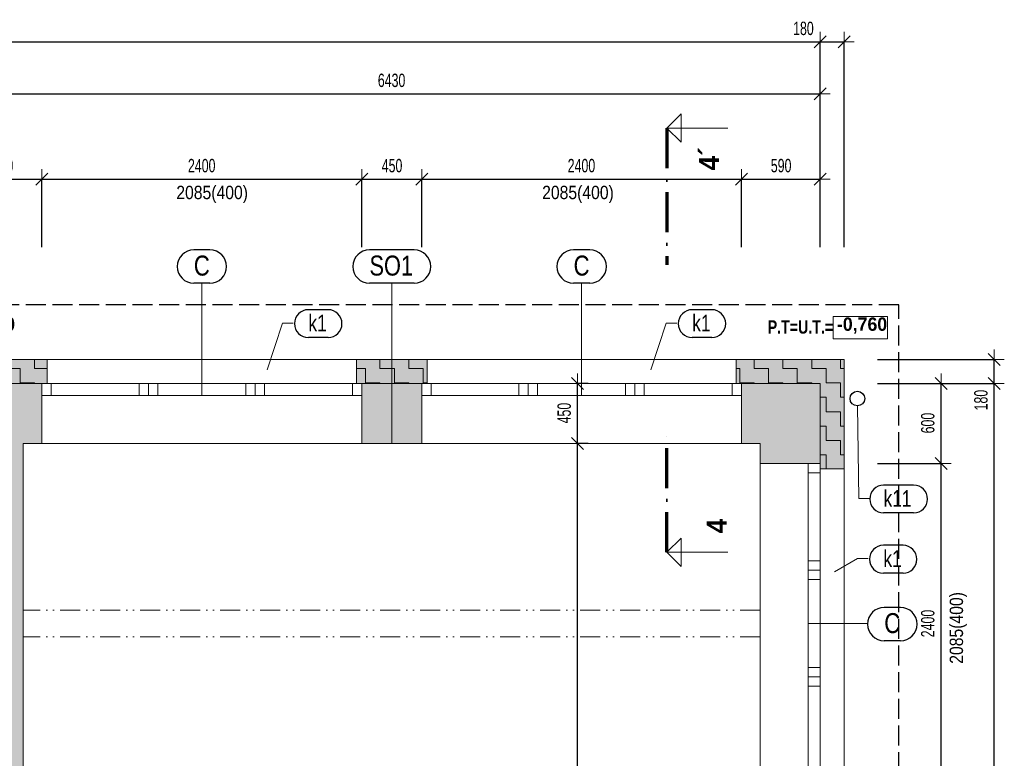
# Model space of a CAD drawing. Header units: millimetres. Extents: x -19372 to 59327, y -69634 to -42168.
# Tile 39 of 44: x 17600 to 24990, y -48284 to -42743. Entities that reach past the tile are written whole.
import ezdxf

# ---------------------------------------------------------------- set-up
doc = ezdxf.new("R2010")
doc.units = ezdxf.units.MM
doc.header["$PDMODE"] = 65
for name, pattern in [('Carkovana 2x_1', [200, 150, -50]), ('JIS_08_37', [480, 300, -90, 0, -90]), ('JIS_09_15', [300, 150, -50, 0, -50, 0, -50])]:
    doc.linetypes.add(name, pattern=pattern)
for name, color, linetype, lineweight in [('XR$10$ZPEVNĚNÉ PLOCHY - ČÁRKOVANĚ_1', 7, 'Continuous', 25), ('XR$2$1.NP - STÁVAJÍCÍ_1', 7, 'Continuous', 25), ('XR$3$KOTY_1', 7, 'Continuous', 25), ('XR$5$OKNA + IZOLANT_1', 7, 'Continuous', 25), ('XR$7$1.NP - FILING_1', 7, 'Continuous', 25), ('XR$8$1.NP - NÁVRH_1', 7, 'Continuous', 25)]:
    doc.layers.add(name, color=color, linetype=linetype, lineweight=lineweight)
doc.styles.add('ARIAL', font='ARIAL.TTF')
doc.styles.add('Arial Black', font='Arial Black')
doc.styles.add('ARIALNARROW', font='ARIALN.TTF')
doc.dimstyles.new('DIMSTYLE_3', dxfattribs={"dimtxt": 100, "dimasz": 150, "dimexe": 0, "dimexo": 0, "dimgap": 50, "dimtad": 2, "dimdec": 0, "dimrnd": 5, "dimdsep": 46, "dimtxsty": 'ARIALNARROW', "dimblk1": 'ALL_ML_STRICH', "dimblk2": 'ALL_ML_STRICH', "dimsah": 1, "dimcen": 0, "dimclrd": 6, "dimclre": 6, "dimclrt": 6, "dimadec": 0, "dimazin": 0, "dimtfac": 1, "dimtdec": 0, "dimtix": 1, "dimtmove": 2, "dimatfit": 3, "dimfxl": 0, "dimtzin": 0, "dimlwd": 0, "dimlwe": 13, "dimarcsym": 0})
doc.dimstyles.new('DIMSTYLE_5', dxfattribs={"dimtxt": 100, "dimasz": 150, "dimexe": 0, "dimexo": 0, "dimgap": 50, "dimtad": 2, "dimdec": 0, "dimrnd": 5, "dimdsep": 46, "dimtxsty": 'ARIALNARROW', "dimblk1": 'ALL_ML_STRICH', "dimblk2": 'ALL_ML_STRICH', "dimsah": 1, "dimcen": 0, "dimclrd": 6, "dimclre": 6, "dimclrt": 6, "dimadec": 0, "dimazin": 0, "dimtfac": 1, "dimtdec": 0, "dimtix": 1, "dimtmove": 2, "dimatfit": 3, "dimfxl": 0, "dimtvp": 1.2, "dimtzin": 0, "dimlwd": 0, "dimlwe": 13, "dimarcsym": 0})
pattern_1 = [(0, (216, 216), (108, 108), [108, -108]), (90, (216, 216), (-108, 108), [108, -108])]

# ---------------------------------------------------------------- blocks, each defined once
blk = doc.blocks.new('ALL_ML_STRICH')
at = {"color": 0, "linetype": 'ByBlock', "lineweight": -2}
for p, q in [((0, -0.5), (0, 0.5)), ((-1, 0), (0.5, 0)), ((-0.3, -0.3), (0.3, 0.3))]:
    blk.add_line(p, q, dxfattribs=at)
blk = doc.blocks.new('*D20')
at = {"layer": 'DEFPOINTS', "color": 6, "linetype": 'Continuous', "lineweight": 13}
for p in [(21766.3, -45471.7), (21766.3, -45921.7), (21786.8, -45921.7)]:
    blk.add_point(p, dxfattribs=at)
at = {"layer": 'XR$3$KOTY_1', "color": 6, "linetype": 'Continuous', "lineweight": -2}
for p, q in [((21866.3, -45471.7), (21786.8, -45471.7)), ((21786.8, -45921.7), (21786.8, -45471.7)), ((21866.3, -45921.7), (21786.8, -45921.7))]:
    blk.add_line(p, q, dxfattribs=at)
at = {"layer": 'XR$3$KOTY_1', "color": 6, "linetype": 'Continuous', "lineweight": 13, "xscale": 150, "yscale": 150, "zscale": 150}
for p, rotation in [((21786.8, -45471.7), 90), ((21786.8, -45921.7), 270)]:
    blk.add_blockref('ALL_ML_STRICH', p, dxfattribs=dict(at, rotation=rotation))
at = {"layer": 'XR$3$KOTY_1', "color": 6, "linetype": 'Continuous', "lineweight": 13, "insert": (21686.8, -45694.1), "char_height": 100, "width": 243.429, "attachment_point": 5, "rotation": 90, "style": 'ARIALNARROW'}
blk.add_mtext('\\W0.81;\\A1;{450}', dxfattribs=at)
blk = doc.blocks.new('*D21')
at = {"layer": 'DEFPOINTS', "color": 6, "linetype": 'Continuous', "lineweight": 13}
for p in [(21766.3, -45921.7), (21786.8, -57146.7), (21786.8, -57146.7)]:
    blk.add_point(p, dxfattribs=at)
at = {"layer": 'XR$3$KOTY_1', "color": 6, "linetype": 'Continuous', "lineweight": -2}
for p, q in [((21866.3, -45921.7), (21786.8, -45921.7)), ((21786.8, -57146.7), (21786.8, -45921.7)), ((21686.8, -57146.7), (21786.8, -57146.7))]:
    blk.add_line(p, q, dxfattribs=at)
at = {"layer": 'XR$3$KOTY_1', "color": 6, "linetype": 'Continuous', "lineweight": 13, "xscale": 150, "yscale": 150, "zscale": 150}
for p, rotation in [((21786.8, -45921.7), 90), ((21786.8, -57146.7), 270)]:
    blk.add_blockref('ALL_ML_STRICH', p, dxfattribs=dict(at, rotation=rotation))
at = {"layer": 'XR$3$KOTY_1', "color": 6, "linetype": 'Continuous', "lineweight": 13, "insert": (21686.8, -51538.8), "char_height": 100, "width": 405.714, "attachment_point": 5, "rotation": 90, "style": 'ARIALNARROW'}
blk.add_mtext('\\W0.81;\\A1;{11225}', dxfattribs=at)
blk = doc.blocks.new('*D119')
at = {"layer": 'DEFPOINTS', "color": 6, "linetype": 'Continuous', "lineweight": 13}
for p in [(23938.5, -46071.7), (24158.5, -48471.7), (24515.6, -48471.7)]:
    blk.add_point(p, dxfattribs=at)
at = {"layer": 'XR$3$KOTY_1', "color": 6, "linetype": 'Continuous', "lineweight": -2}
for p, q in [((24038.5, -46071.7), (24515.6, -46071.7)), ((24515.6, -48471.7), (24515.6, -46071.7)), ((24258.5, -48471.7), (24515.6, -48471.7))]:
    blk.add_line(p, q, dxfattribs=at)
at = {"layer": 'XR$3$KOTY_1', "color": 6, "linetype": 'Continuous', "lineweight": 13, "xscale": 150, "yscale": 150, "zscale": 150}
for p, rotation in [((24515.6, -46071.7), 90), ((24515.6, -48471.7), 270)]:
    blk.add_blockref('ALL_ML_STRICH', p, dxfattribs=dict(at, rotation=rotation))
at = {"layer": 'XR$3$KOTY_1', "color": 6, "linetype": 'Continuous', "lineweight": 13, "insert": (24415.6, -47272.7), "char_height": 100, "width": 324.571, "attachment_point": 5, "rotation": 90, "style": 'ARIALNARROW'}
blk.add_mtext('\\W0.81;\\A1;{2400}', dxfattribs=at)
blk = doc.blocks.new('KOMPLEXNÍ OBJEKT_5')
at = {"layer": 'XR$3$KOTY_1', "color": 7, "linetype": 'Continuous', "lineweight": 13}
for p, q in [((22457.2, -43556.5), (22563.3, -43450.4)), ((22563.3, -43450.4), (22563.3, -43662.5)), ((22457.2, -43556.5), (22915.5, -43556.5)), ((22457.2, -43556.5), (22563.3, -43662.5))]:
    blk.add_line(p, q, dxfattribs=at)
at = {"layer": 'XR$3$KOTY_1', "color": 7, "linetype": 'JIS_08_37', "lineweight": 70}
blk.add_line((22457.2, -43556.5), (22457.2, -44581.9), dxfattribs=at)
at = {"layer": 'XR$3$KOTY_1', "color": 7, "linetype": 'Continuous', "lineweight": 25, "insert": (22848.9, -43874), "char_height": 150, "width": 233.607, "attachment_point": 7, "rotation": 90.00009, "style": 'Arial Black'}
blk.add_mtext('\\W0.82;4´', dxfattribs=at)
blk = doc.blocks.new('KOMPLEXNÍ OBJEKT_6')
at = {"layer": 'XR$3$KOTY_1', "color": 7, "linetype": 'JIS_08_37', "lineweight": 70}
blk.add_line((22457.2, -46738.3), (22457.2, -45853.2), dxfattribs=at)
at = {"layer": 'XR$3$KOTY_1', "color": 7, "linetype": 'Continuous', "lineweight": 13}
for p, q in [((22457.2, -46738.3), (22563.3, -46632.2)), ((22563.3, -46632.2), (22563.3, -46844.3)), ((22457.2, -46738.3), (22915.5, -46738.3)), ((22457.2, -46738.3), (22563.3, -46844.3))]:
    blk.add_line(p, q, dxfattribs=at)
at = {"layer": 'XR$3$KOTY_1', "color": 7, "linetype": 'Continuous', "lineweight": 25, "insert": (22906.3, -46595.8), "char_height": 150, "width": 176.23, "attachment_point": 7, "rotation": 90.00009, "style": 'Arial Black'}
blk.add_mtext('\\W0.82;4', dxfattribs=at)
blk = doc.blocks.new('*D183')
at = {"layer": 'DEFPOINTS', "color": 6, "linetype": 'Continuous', "lineweight": 13}
for p in [(17177.2, -43938.5), (17177.2, -45471.7), (17767.2, -45471.7)]:
    blk.add_point(p, dxfattribs=at)
at = {"layer": 'XR$3$KOTY_1', "color": 6, "linetype": 'Continuous', "lineweight": -2}
for p, q in [((17177.2, -44450.4), (17177.2, -43938.5)), ((17177.2, -43938.5), (17767.2, -43938.5)), ((17767.2, -44450.4), (17767.2, -43938.5))]:
    blk.add_line(p, q, dxfattribs=at)
at = {"layer": 'XR$3$KOTY_1', "color": 6, "linetype": 'Continuous', "lineweight": 13, "xscale": 150, "yscale": 150, "zscale": 150, "rotation": 180}
blk.add_blockref('ALL_ML_STRICH', (17177.2, -43938.5), dxfattribs=at)
at = {"layer": 'XR$3$KOTY_1', "color": 6, "linetype": 'Continuous', "lineweight": 13, "xscale": 150, "yscale": 150, "zscale": 150}
blk.add_blockref('ALL_ML_STRICH', (17767.2, -43938.5), dxfattribs=at)
at = {"layer": 'XR$3$KOTY_1', "color": 6, "linetype": 'Continuous', "lineweight": 13, "insert": (17474.7, -43838.5), "char_height": 100, "width": 243.429, "attachment_point": 5, "style": 'ARIALNARROW'}
blk.add_mtext('\\W0.81;\\A1;{590}', dxfattribs=at)
blk = doc.blocks.new('*D184')
at = {"layer": 'DEFPOINTS', "color": 6, "linetype": 'Continuous', "lineweight": 13}
for p in [(17767.2, -43938.5), (17767.2, -45471.7), (20167.2, -45471.7)]:
    blk.add_point(p, dxfattribs=at)
at = {"layer": 'XR$3$KOTY_1', "color": 6, "linetype": 'Continuous', "lineweight": -2}
for p, q in [((17767.2, -44450.4), (17767.2, -43938.5)), ((17767.2, -43938.5), (20167.2, -43938.5)), ((20167.2, -44450.4), (20167.2, -43938.5))]:
    blk.add_line(p, q, dxfattribs=at)
at = {"layer": 'XR$3$KOTY_1', "color": 6, "linetype": 'Continuous', "lineweight": 13, "xscale": 150, "yscale": 150, "zscale": 150, "rotation": 180}
blk.add_blockref('ALL_ML_STRICH', (17767.2, -43938.5), dxfattribs=at)
at = {"layer": 'XR$3$KOTY_1', "color": 6, "linetype": 'Continuous', "lineweight": 13, "xscale": 150, "yscale": 150, "zscale": 150}
blk.add_blockref('ALL_ML_STRICH', (20167.2, -43938.5), dxfattribs=at)
at = {"layer": 'XR$3$KOTY_1', "color": 6, "linetype": 'Continuous', "lineweight": 13, "insert": (18966.1, -43838.5), "char_height": 100, "width": 324.571, "attachment_point": 5, "style": 'ARIALNARROW'}
blk.add_mtext('\\W0.81;\\A1;{2400}', dxfattribs=at)
blk = doc.blocks.new('*D185')
at = {"layer": 'DEFPOINTS', "color": 6, "linetype": 'Continuous', "lineweight": 13}
for p in [(20167.2, -43938.5), (20167.2, -45471.7), (20617.2, -45471.7)]:
    blk.add_point(p, dxfattribs=at)
at = {"layer": 'XR$3$KOTY_1', "color": 6, "linetype": 'Continuous', "lineweight": -2}
for p, q in [((20167.2, -44450.4), (20167.2, -43938.5)), ((20167.2, -43938.5), (20617.2, -43938.5)), ((20617.2, -44450.4), (20617.2, -43938.5))]:
    blk.add_line(p, q, dxfattribs=at)
at = {"layer": 'XR$3$KOTY_1', "color": 6, "linetype": 'Continuous', "lineweight": 13, "xscale": 150, "yscale": 150, "zscale": 150, "rotation": 180}
blk.add_blockref('ALL_ML_STRICH', (20167.2, -43938.5), dxfattribs=at)
at = {"layer": 'XR$3$KOTY_1', "color": 6, "linetype": 'Continuous', "lineweight": 13, "xscale": 150, "yscale": 150, "zscale": 150}
blk.add_blockref('ALL_ML_STRICH', (20617.2, -43938.5), dxfattribs=at)
at = {"layer": 'XR$3$KOTY_1', "color": 6, "linetype": 'Continuous', "lineweight": 13, "insert": (20394.7, -43838.5), "char_height": 100, "width": 243.429, "attachment_point": 5, "style": 'ARIALNARROW'}
blk.add_mtext('\\W0.81;\\A1;{450}', dxfattribs=at)
blk = doc.blocks.new('*D186')
at = {"layer": 'DEFPOINTS', "color": 6, "linetype": 'Continuous', "lineweight": 13}
for p in [(20617.2, -43938.5), (20617.2, -45471.7), (23017.2, -45471.7)]:
    blk.add_point(p, dxfattribs=at)
at = {"layer": 'XR$3$KOTY_1', "color": 6, "linetype": 'Continuous', "lineweight": -2}
for p, q in [((20617.2, -44450.4), (20617.2, -43938.5)), ((20617.2, -43938.5), (23017.2, -43938.5)), ((23017.2, -44450.4), (23017.2, -43938.5))]:
    blk.add_line(p, q, dxfattribs=at)
at = {"layer": 'XR$3$KOTY_1', "color": 6, "linetype": 'Continuous', "lineweight": 13, "xscale": 150, "yscale": 150, "zscale": 150, "rotation": 180}
blk.add_blockref('ALL_ML_STRICH', (20617.2, -43938.5), dxfattribs=at)
at = {"layer": 'XR$3$KOTY_1', "color": 6, "linetype": 'Continuous', "lineweight": 13, "xscale": 150, "yscale": 150, "zscale": 150}
blk.add_blockref('ALL_ML_STRICH', (23017.2, -43938.5), dxfattribs=at)
at = {"layer": 'XR$3$KOTY_1', "color": 6, "linetype": 'Continuous', "lineweight": 13, "insert": (21816.1, -43838.5), "char_height": 100, "width": 324.571, "attachment_point": 5, "style": 'ARIALNARROW'}
blk.add_mtext('\\W0.81;\\A1;{2400}', dxfattribs=at)
blk = doc.blocks.new('*D232')
at = {"layer": 'DEFPOINTS', "color": 6, "linetype": 'Continuous', "lineweight": 13}
for p in [(23607.2, -45471.7), (23938.5, -46071.7), (24515.6, -46071.7)]:
    blk.add_point(p, dxfattribs=at)
at = {"layer": 'XR$3$KOTY_1', "color": 6, "linetype": 'Continuous', "lineweight": -2}
for p, q in [((24038.5, -45471.7), (24515.6, -45471.7)), ((24515.6, -46071.7), (24515.6, -45471.7)), ((24038.5, -46071.7), (24515.6, -46071.7))]:
    blk.add_line(p, q, dxfattribs=at)
at = {"layer": 'XR$3$KOTY_1', "color": 6, "linetype": 'Continuous', "lineweight": 13, "xscale": 150, "yscale": 150, "zscale": 150}
for p, rotation in [((24515.6, -45471.7), 90), ((24515.6, -46071.7), 270)]:
    blk.add_blockref('ALL_ML_STRICH', p, dxfattribs=dict(at, rotation=rotation))
at = {"layer": 'XR$3$KOTY_1', "color": 6, "linetype": 'Continuous', "lineweight": 13, "insert": (24415.6, -45769.1), "char_height": 100, "width": 243.429, "attachment_point": 5, "rotation": 90, "style": 'ARIALNARROW'}
blk.add_mtext('\\W0.81;\\A1;{600}', dxfattribs=at)
blk = doc.blocks.new('*D233')
at = {"layer": 'DEFPOINTS', "color": 6, "linetype": 'Continuous', "lineweight": 13}
for p in [(17177.2, -43298.8), (17177.2, -45471.7), (23607.2, -45471.7)]:
    blk.add_point(p, dxfattribs=at)
at = {"layer": 'XR$3$KOTY_1', "color": 6, "linetype": 'Continuous', "lineweight": -2}
for p, q in [((17177.2, -44450.4), (17177.2, -43298.8)), ((17177.2, -43298.8), (23607.2, -43298.8)), ((23607.2, -44450.4), (23607.2, -43298.8))]:
    blk.add_line(p, q, dxfattribs=at)
at = {"layer": 'XR$3$KOTY_1', "color": 6, "linetype": 'Continuous', "lineweight": 13, "xscale": 150, "yscale": 150, "zscale": 150, "rotation": 180}
blk.add_blockref('ALL_ML_STRICH', (17177.2, -43298.8), dxfattribs=at)
at = {"layer": 'XR$3$KOTY_1', "color": 6, "linetype": 'Continuous', "lineweight": 13, "xscale": 150, "yscale": 150, "zscale": 150}
blk.add_blockref('ALL_ML_STRICH', (23607.2, -43298.8), dxfattribs=at)
at = {"layer": 'XR$3$KOTY_1', "color": 6, "linetype": 'Continuous', "lineweight": 13, "insert": (20391.1, -43198.8), "char_height": 100, "width": 324.571, "attachment_point": 5, "style": 'ARIALNARROW'}
blk.add_mtext('\\W0.81;\\A1;{6430}', dxfattribs=at)
blk = doc.blocks.new('*D234')
at = {"layer": 'DEFPOINTS', "color": 6, "linetype": 'Continuous', "lineweight": 13}
for p in [(23017.2, -43938.5), (23017.2, -45471.7), (23607.2, -45471.7)]:
    blk.add_point(p, dxfattribs=at)
at = {"layer": 'XR$3$KOTY_1', "color": 6, "linetype": 'Continuous', "lineweight": -2}
for p, q in [((23017.2, -44450.4), (23017.2, -43938.5)), ((23017.2, -43938.5), (23607.2, -43938.5)), ((23607.2, -44450.4), (23607.2, -43938.5))]:
    blk.add_line(p, q, dxfattribs=at)
at = {"layer": 'XR$3$KOTY_1', "color": 6, "linetype": 'Continuous', "lineweight": 13, "xscale": 150, "yscale": 150, "zscale": 150, "rotation": 180}
blk.add_blockref('ALL_ML_STRICH', (23017.2, -43938.5), dxfattribs=at)
at = {"layer": 'XR$3$KOTY_1', "color": 6, "linetype": 'Continuous', "lineweight": 13, "xscale": 150, "yscale": 150, "zscale": 150}
blk.add_blockref('ALL_ML_STRICH', (23607.2, -43938.5), dxfattribs=at)
at = {"layer": 'XR$3$KOTY_1', "color": 6, "linetype": 'Continuous', "lineweight": 13, "insert": (23314.7, -43838.5), "char_height": 100, "width": 243.429, "attachment_point": 5, "style": 'ARIALNARROW'}
blk.add_mtext('\\W0.81;\\A1;{590}', dxfattribs=at)
blk = doc.blocks.new('*D253')
at = {"layer": 'DEFPOINTS', "color": 6, "linetype": 'Continuous', "lineweight": 13}
for p in [(-17937.8, -42908.9), (-17937.8, -45471.7), (23607.2, -45471.7)]:
    blk.add_point(p, dxfattribs=at)
at = {"layer": 'XR$3$KOTY_1', "color": 6, "linetype": 'Continuous', "lineweight": -2}
for p, q in [((-17937.8, -44450.4), (-17937.8, -42908.9)), ((-17937.8, -42908.9), (23607.2, -42908.9)), ((23607.2, -44450.4), (23607.2, -42908.9))]:
    blk.add_line(p, q, dxfattribs=at)
at = {"layer": 'XR$3$KOTY_1', "color": 6, "linetype": 'Continuous', "lineweight": 13, "xscale": 150, "yscale": 150, "zscale": 150, "rotation": 180}
blk.add_blockref('ALL_ML_STRICH', (-17937.8, -42908.9), dxfattribs=at)
at = {"layer": 'XR$3$KOTY_1', "color": 6, "linetype": 'Continuous', "lineweight": 13, "xscale": 150, "yscale": 150, "zscale": 150}
blk.add_blockref('ALL_ML_STRICH', (23607.2, -42908.9), dxfattribs=at)
at = {"layer": 'XR$3$KOTY_1', "color": 6, "linetype": 'Continuous', "lineweight": 13, "insert": (2830, -42808.9), "char_height": 100, "width": 405.714, "attachment_point": 5, "style": 'ARIALNARROW'}
blk.add_mtext('\\W0.81;\\A1;{41545}', dxfattribs=at)
blk = doc.blocks.new('*D254')
at = {"layer": 'DEFPOINTS', "color": 6, "linetype": 'Continuous', "lineweight": 13}
for p in [(23607.2, -42908.9), (23787.2, -45291.7), (23607.2, -45471.7)]:
    blk.add_point(p, dxfattribs=at)
at = {"layer": 'XR$3$KOTY_1', "color": 6, "linetype": 'Continuous', "lineweight": -2}
for p, q in [((23607.2, -44450.4), (23607.2, -42908.9)), ((23607.2, -42908.9), (23787.2, -42908.9)), ((23787.2, -44450.4), (23787.2, -42908.9))]:
    blk.add_line(p, q, dxfattribs=at)
at = {"layer": 'XR$3$KOTY_1', "color": 6, "linetype": 'Continuous', "lineweight": 13, "xscale": 150, "yscale": 150, "zscale": 150, "rotation": 180}
blk.add_blockref('ALL_ML_STRICH', (23607.2, -42908.9), dxfattribs=at)
at = {"layer": 'XR$3$KOTY_1', "color": 6, "linetype": 'Continuous', "lineweight": 13, "xscale": 150, "yscale": 150, "zscale": 150}
blk.add_blockref('ALL_ML_STRICH', (23787.2, -42908.9), dxfattribs=at)
at = {"layer": 'XR$3$KOTY_1', "color": 6, "linetype": 'Continuous', "lineweight": 13, "insert": (23482, -42808.9), "char_height": 100, "width": 243.429, "attachment_point": 5, "style": 'ARIALNARROW'}
blk.add_mtext('\\W0.81;\\A1;{180}', dxfattribs=at)
blk = doc.blocks.new('*D258')
at = {"layer": 'DEFPOINTS', "color": 6, "linetype": 'Continuous', "lineweight": 13}
for p in [(23607.2, -45471.7), (23938.5, -57596.7), (24914.6, -57596.7)]:
    blk.add_point(p, dxfattribs=at)
at = {"layer": 'XR$3$KOTY_1', "color": 6, "linetype": 'Continuous', "lineweight": -2}
for p, q in [((24038.5, -45471.7), (24914.6, -45471.7)), ((24914.6, -57596.7), (24914.6, -45471.7)), ((24038.5, -57596.7), (24914.6, -57596.7))]:
    blk.add_line(p, q, dxfattribs=at)
at = {"layer": 'XR$3$KOTY_1', "color": 6, "linetype": 'Continuous', "lineweight": 13, "xscale": 150, "yscale": 150, "zscale": 150}
for p, rotation in [((24914.6, -45471.7), 90), ((24914.6, -57596.7), 270)]:
    blk.add_blockref('ALL_ML_STRICH', p, dxfattribs=dict(at, rotation=rotation))
at = {"layer": 'XR$3$KOTY_1', "color": 6, "linetype": 'Continuous', "lineweight": 13, "insert": (24814.6, -51538.8), "char_height": 100, "width": 405.714, "attachment_point": 5, "rotation": 90, "style": 'ARIALNARROW'}
blk.add_mtext('\\W0.81;\\A1;{12125}', dxfattribs=at)
blk = doc.blocks.new('*D259')
at = {"layer": 'DEFPOINTS', "color": 6, "linetype": 'Continuous', "lineweight": 13}
for p in [(23787.2, -45291.7), (23607.2, -45471.7), (24914.6, -45471.7)]:
    blk.add_point(p, dxfattribs=at)
at = {"layer": 'XR$3$KOTY_1', "color": 6, "linetype": 'Continuous', "lineweight": -2}
for p, q in [((24038.5, -45291.7), (24914.6, -45291.7)), ((24914.6, -45471.7), (24914.6, -45291.7)), ((24038.5, -45471.7), (24914.6, -45471.7))]:
    blk.add_line(p, q, dxfattribs=at)
at = {"layer": 'XR$3$KOTY_1', "color": 6, "linetype": 'Continuous', "lineweight": 13, "xscale": 150, "yscale": 150, "zscale": 150}
for p, rotation in [((24914.6, -45291.7), 90), ((24914.6, -45471.7), 270)]:
    blk.add_blockref('ALL_ML_STRICH', p, dxfattribs=dict(at, rotation=rotation))
at = {"layer": 'XR$3$KOTY_1', "color": 6, "linetype": 'Continuous', "lineweight": 13, "insert": (24814.6, -45596.8), "char_height": 100, "width": 243.429, "attachment_point": 5, "rotation": 90, "style": 'ARIALNARROW'}
blk.add_mtext('\\W0.81;\\A1;{180}', dxfattribs=at)
blk = doc.blocks.new('KOMPLEXNÍ OBJEKT_42')
at = {"layer": 'XR$5$OKNA + IZOLANT_1', "color": 7, "linetype": 'Continuous', "lineweight": 13}
for p, q in [((17807.2, -45471.7), (17807.2, -45291.7)), ((17767.2, -45471.7), (17807.2, -45471.7))]:
    blk.add_line(p, q, dxfattribs=at)
blk = doc.blocks.new('KOMPLEXNÍ OBJEKT_43')
at = {"layer": 'XR$5$OKNA + IZOLANT_1', "color": 7, "linetype": 'Continuous', "lineweight": 13}
for p, q in [((20127.2, -45471.7), (20127.2, -45291.7)), ((20167.2, -45471.7), (20127.2, -45471.7))]:
    blk.add_line(p, q, dxfattribs=at)
blk = doc.blocks.new('KOMPLEXNÍ OBJEKT_44')
at = {"layer": 'XR$5$OKNA + IZOLANT_1', "color": 7, "linetype": 'Continuous', "lineweight": 13}
for p, q in [((20657.2, -45471.7), (20657.2, -45291.7)), ((20617.2, -45471.7), (20657.2, -45471.7))]:
    blk.add_line(p, q, dxfattribs=at)
blk = doc.blocks.new('KOMPLEXNÍ OBJEKT_45')
at = {"layer": 'XR$5$OKNA + IZOLANT_1', "color": 7, "linetype": 'Continuous', "lineweight": 13}
for p, q in [((22977.2, -45471.7), (22977.2, -45291.7)), ((23017.2, -45471.7), (22977.2, -45471.7))]:
    blk.add_line(p, q, dxfattribs=at)
blk = doc.blocks.new('KOMPLEXNÍ OBJEKT_46')
at = {"layer": 'XR$5$OKNA + IZOLANT_1', "color": 7, "linetype": 'Continuous', "lineweight": 13}
for p, q in [((23607.2, -46071.7), (23607.2, -46111.7)), ((23607.2, -46111.7), (23787.2, -46111.7))]:
    blk.add_line(p, q, dxfattribs=at)

msp = doc.modelspace()

# ---------------------------------------------------------------- hatches: boundary and pattern name
at = {"layer": 'XR$7$1.NP - FILING_1', "linetype": 'Continuous', "lineweight": 13}
for points in [[(17807.2, -45471.7), (17807.2, -45291.7), (16997.2, -45291.7), (16997.2, -46976.7), (15637.2, -46976.7), (15637.2, -47156.7), (17177.2, -47156.7), (17177.2, -45471.7)], [(20127.2, -45471.7), (20657.2, -45471.7), (20657.2, -45291.7), (20127.2, -45291.7)], [(22977.2, -45471.7), (23607.2, -45471.7), (23607.2, -46111.7), (23787.2, -46111.7), (23787.2, -45291.7), (22977.2, -45291.7)]]:
    msp.add_hatch(color=11, dxfattribs=at).paths.add_polyline_path(points, flags=0)
h = msp.add_hatch(dxfattribs=at)
h.set_pattern_fill('VZOR', scale=108, style=0, pattern_type=2)
h.set_pattern_definition(pattern_1)
h.paths.add_polyline_path([(17807.2, -45471.7), (17807.2, -45291.7), (16997.2, -45291.7), (16997.2, -46976.7), (15637.2, -46976.7), (15637.2, -47156.7), (17177.2, -47156.7), (17177.2, -45471.7)], flags=0)
h = msp.add_hatch(dxfattribs=at)
h.set_pattern_fill('VZOR', scale=108, style=0, pattern_type=2)
h.set_pattern_definition(pattern_1)
h.paths.add_polyline_path([(20127.2, -45471.7), (20657.2, -45471.7), (20657.2, -45291.7), (20127.2, -45291.7)], flags=0)
h = msp.add_hatch(dxfattribs=at)
h.set_pattern_fill('VZOR', scale=108, style=0, pattern_type=2)
h.set_pattern_definition(pattern_1)
h.paths.add_polyline_path([(22977.2, -45471.7), (23607.2, -45471.7), (23607.2, -46111.7), (23787.2, -46111.7), (23787.2, -45291.7), (22977.2, -45291.7)], flags=0)
for points in [[(17767.2, -45471.7), (17177.2, -45471.7), (17177.2, -47156.7), (15677.2, -47156.7), (15677.2, -47606.7), (17177.2, -47606.7), (17177.2, -52566.7), (17627.2, -52566.7), (17627.2, -45921.7), (17767.2, -45921.7)], [(20167.2, -45921.7), (20617.2, -45921.7), (20617.2, -45471.7), (20167.2, -45471.7)], [(23017.2, -45921.7), (23157.2, -45921.7), (23157.2, -46071.7), (23607.2, -46071.7), (23607.2, -45471.7), (23017.2, -45471.7)]]:
    msp.add_hatch(color=254, dxfattribs=at).paths.add_polyline_path(points)

# ---------------------------------------------------------------- linework, layer by layer
at = {"layer": 'XR$10$ZPEVNĚNÉ PLOCHY - ČÁRKOVANĚ_1', "color": 204, "linetype": 'Carkovana 2x_1', "lineweight": 25}
for p, q in [((24197.2, -44881.7), (17047.2, -44881.7)), ((24197.2, -58186.7), (24197.2, -44881.7))]:
    msp.add_line(p, q, dxfattribs=at)
at = {"layer": 'XR$2$1.NP - STÁVAJÍCÍ_1', "color": 8, "linetype": 'Continuous', "lineweight": 18}
for p, q in [((17767.2, -45471.7), (17177.2, -45471.7)), ((17767.2, -45921.7), (17767.2, -45471.7)), ((20167.2, -45921.7), (20167.2, -45471.7)), ((20617.2, -45471.7), (20167.2, -45471.7)), ((20617.2, -45921.7), (20617.2, -45471.7)), ((23607.2, -45471.7), (23017.2, -45471.7)), ((23017.2, -45921.7), (23017.2, -45471.7)), ((23607.2, -45471.7), (23607.2, -46071.7)), ((17627.2, -45921.7), (17627.2, -52566.7)), ((17767.2, -45921.7), (17627.2, -45921.7)), ((20617.2, -45921.7), (20167.2, -45921.7)), ((23157.2, -45921.7), (23017.2, -45921.7)), ((23157.2, -45921.7), (23157.2, -46071.7)), ((23157.2, -46071.7), (23607.2, -46071.7))]:
    msp.add_line(p, q, dxfattribs=at)
at = {"layer": 'XR$2$1.NP - STÁVAJÍCÍ_1', "color": 8, "linetype": 'Continuous', "lineweight": 13}
for p, q in [((17767.2, -45921.7), (20167.2, -45921.7)), ((20617.2, -45921.7), (23017.2, -45921.7)), ((23157.2, -46071.7), (23157.2, -48471.7))]:
    msp.add_line(p, q, dxfattribs=at)
at = {"layer": 'XR$2$1.NP - STÁVAJÍCÍ_1', "color": 8, "linetype": 'JIS_09_15', "lineweight": 13}
for p, q in [((23157.2, -47171.7), (17627.2, -47171.7)), ((23157.2, -47371.7), (17627.2, -47371.7))]:
    msp.add_line(p, q, dxfattribs=at)
at = {"layer": 'XR$3$KOTY_1', "color": 3, "linetype": 'Continuous', "lineweight": 25}
for p, q in [((19028.2, -44469.7), (18907.2, -44469.7)), ((20560.6, -44469.7), (20225.2, -44469.7)), ((21878.2, -44469.7), (21757.2, -44469.7)), ((19028.2, -44719.7), (18907.2, -44719.7)), ((20560.6, -44719.7), (20225.2, -44719.7)), ((21878.2, -44719.7), (21757.2, -44719.7)), ((19914.5, -44918.7), (19767, -44918.7)), ((22794.5, -44918.7), (22647, -44918.7)), ((19914.5, -45127), (19767, -45127)), ((22794.5, -45127), (22647, -45127)), ((24309.3, -46234.7), (24084, -46234.7)), ((24309.3, -46443.1), (24084, -46443.1)), ((24229.7, -46686), (24082.2, -46686)), ((24229.7, -46894.4), (24082.2, -46894.4)), ((24209.6, -47151.7), (24088.6, -47151.7)), ((24209.6, -47401.7), (24088.6, -47401.7))]:
    msp.add_line(p, q, dxfattribs=at)
at = {"layer": 'XR$3$KOTY_1', "color": 3, "linetype": 'Continuous', "lineweight": 13}
for p, q in [((18967.2, -44719.7), (18967.2, -45561.7)), ((20392.2, -44719.7), (20392.2, -45921.7)), ((21817.2, -44719.7), (21817.2, -45561.7)), ((19571.8, -45018.7), (19456.6, -45370.1)), ((19651.8, -45018.7), (19571.8, -45018.7)), ((22451.8, -45018.7), (22336.6, -45370.1)), ((22531.8, -45018.7), (22451.8, -45018.7)), ((23898, -46334.7), (23887.2, -45640.1)), ((23978, -46334.7), (23898, -46334.7)), ((23887, -46786), (23714.8, -46885.1)), ((23967, -46786), (23887, -46786)), ((23963.6, -47271.7), (23517.2, -47271.7))]:
    msp.add_line(p, q, dxfattribs=at)
at = {"layer": 'XR$3$KOTY_1', "color": 6, "linetype": 'Continuous', "lineweight": 13}
msp.add_lwpolyline([(23704.7, -45136.2), (24111.9, -45136.2), (24111.9, -44969.5), (23704.7, -44969.5), (23704.7, -45136.2)], dxfattribs=at)
at = {"layer": 'XR$3$KOTY_1', "color": 3, "linetype": 'Continuous', "lineweight": 25}
for centre, radius, start, end in [((18907.2, -44594.7), 125, 90, 270), ((19028.2, -44594.7), 125, 270, 90), ((20225.2, -44594.7), 125, 90, 270), ((20560.6, -44594.7), 125, 270, 90), ((21757.2, -44594.7), 125, 90, 270), ((21878.2, -44594.7), 125, 270, 90), ((19767, -45022.9), 104.2, 90, 270), ((19914.5, -45022.9), 104.2, 270, 90), ((22647, -45022.9), 104.2, 90, 270), ((22794.5, -45022.9), 104.2, 270, 90), ((24084, -46338.9), 104.2, 90, 270), ((24309.3, -46338.9), 104.2, 270, 90), ((24082.2, -46790.2), 104.2, 90, 270), ((24229.7, -46790.2), 104.2, 270, 90), ((24088.6, -47276.7), 125, 90, 270), ((24209.6, -47276.7), 125, 270, 90)]:
    msp.add_arc(centre, radius, start, end, dxfattribs=at)
at = {"layer": 'XR$5$OKNA + IZOLANT_1', "color": 7, "linetype": 'Continuous', "lineweight": 13}
for p, q in [((16997.2, -45291.7), (17807.2, -45291.7)), ((20127.2, -45291.7), (17807.2, -45291.7)), ((20127.2, -45291.7), (20657.2, -45291.7)), ((22977.2, -45291.7), (20657.2, -45291.7)), ((22977.2, -45291.7), (23787.2, -45291.7)), ((23787.2, -45291.7), (23787.2, -46111.7)), ((23787.2, -48431.7), (23787.2, -46111.7))]:
    msp.add_line(p, q, dxfattribs=at)
at = {"layer": 'XR$5$OKNA + IZOLANT_1', "color": 132, "linetype": 'Continuous', "lineweight": 13}
for p, q in [((17767.2, -45471.7), (20167.2, -45471.7)), ((17837.2, -45561.7), (17837.2, -45471.7)), ((18497.2, -45561.7), (18497.2, -45471.7)), ((18567.2, -45561.7), (18567.2, -45471.7)), ((18637.2, -45561.7), (18637.2, -45471.7)), ((19297.2, -45561.7), (19297.2, -45471.7)), ((19367.2, -45561.7), (19367.2, -45471.7)), ((19437.2, -45561.7), (19437.2, -45471.7)), ((20097.2, -45561.7), (20097.2, -45471.7)), ((20617.2, -45471.7), (23017.2, -45471.7)), ((20687.2, -45561.7), (20687.2, -45471.7)), ((21347.2, -45561.7), (21347.2, -45471.7)), ((21417.2, -45561.7), (21417.2, -45471.7)), ((21487.2, -45561.7), (21487.2, -45471.7)), ((22147.2, -45561.7), (22147.2, -45471.7)), ((22217.2, -45561.7), (22217.2, -45471.7)), ((22287.2, -45561.7), (22287.2, -45471.7)), ((22947.2, -45561.7), (22947.2, -45471.7)), ((17767.2, -45561.7), (20167.2, -45561.7)), ((20617.2, -45561.7), (23017.2, -45561.7)), ((23517.2, -46071.7), (23517.2, -48471.7)), ((23607.2, -46071.7), (23607.2, -48471.7)), ((23517.2, -46141.7), (23607.2, -46141.7)), ((23517.2, -46801.7), (23607.2, -46801.7)), ((23517.2, -46871.7), (23607.2, -46871.7)), ((23517.2, -46941.7), (23607.2, -46941.7)), ((23517.2, -47601.7), (23607.2, -47601.7)), ((23517.2, -47671.7), (23607.2, -47671.7)), ((23517.2, -47741.7), (23607.2, -47741.7))]:
    msp.add_line(p, q, dxfattribs=at)
at = {"layer": 'XR$8$1.NP - NÁVRH_1', "color": 7, "linetype": 'Continuous', "lineweight": 25}
msp.add_circle((23887.2, -45585.1), 55, dxfattribs=at)

# ---------------------------------------------------------------- block references
at = {"layer": 'XR$3$KOTY_1', "color": 7, "linetype": 'Continuous', "lineweight": 25}
for name in ['KOMPLEXNÍ OBJEKT_5', 'KOMPLEXNÍ OBJEKT_6']:
    msp.add_blockref(name, (0, 0), dxfattribs=at)
at = {"layer": 'XR$5$OKNA + IZOLANT_1', "color": 7, "linetype": 'Continuous', "lineweight": 13}
for name in ['KOMPLEXNÍ OBJEKT_42', 'KOMPLEXNÍ OBJEKT_43', 'KOMPLEXNÍ OBJEKT_44', 'KOMPLEXNÍ OBJEKT_45', 'KOMPLEXNÍ OBJEKT_46']:
    msp.add_blockref(name, (0, 0), dxfattribs=at)

# ---------------------------------------------------------------- texts
at = {"layer": 'XR$3$KOTY_1', "color": 6, "linetype": 'Continuous', "lineweight": 18, "char_height": 100, "width": 588.391, "attachment_point": 5, "style": 'ARIALNARROW'}
for insert in [(19044.4, -44054.2), (21790, -44054.2)]:
    msp.add_mtext('\\W1.03;2085(400)', dxfattribs=dict(at, insert=insert))
at = {"layer": 'XR$3$KOTY_1', "color": 3, "linetype": 'Continuous', "lineweight": 25, "attachment_point": 7, "style": 'ARIAL'}
for s, insert, char_height, width in [('\\W0.79;C', (18907.2, -44664.7), 150, 180.285), ('\\W0.78;SO1', (20225.2, -44664.7), 150, 393.631), ('\\W0.79;C', (21757.2, -44664.7), 150, 180.285), ('\\W0.75;k1', (19767, -45081.2), 125, 194.675), ('\\W0.75;k1', (22647, -45081.2), 125, 194.675), ('\\W0.74;k11', (24084, -46397.2), 125, 271.783), ('\\W0.75;k1', (24082.2, -46848.5), 125, 194.675), ('\\W0.79;C', (24088.6, -47346.7), 150, 180.285)]:
    msp.add_mtext(s, dxfattribs=dict(at, insert=insert, char_height=char_height, width=width))
at = {"layer": 'XR$3$KOTY_1', "color": 6, "linetype": 'Continuous', "lineweight": 13, "char_height": 100, "attachment_point": 7, "style": 'ARIALNARROW'}
for s, insert, width in [('\\W1.14;\\fArial Narrow|i0|b1|c0|p0;-0,710', (17194.8, -45099.5), 435.194), ('\\W0.93;\\fArial Narrow|i0|b1|c0|p0;P.T=U.T.=', (23213.8, -45099.5), 537.264), ('\\W1.16;\\fArial Narrow|i0|b1|c0|p0;-0,760', (23733.6, -45099.5), 436.276)]:
    msp.add_mtext(s, dxfattribs=dict(at, insert=insert, width=width))
at = {"layer": 'XR$3$KOTY_1', "color": 6, "linetype": 'Continuous', "lineweight": 18, "insert": (24644.8, -47305.7), "char_height": 100, "width": 588.391, "attachment_point": 5, "rotation": 90, "style": 'ARIALNARROW'}
msp.add_mtext('\\W1.03;2085(400)', dxfattribs=at)

# ---------------------------------------------------------------- dimensions: what is measured, and where the dimension line sits
at = {"layer": 'XR$3$KOTY_1', "color": 6, "linetype": 'Continuous', "lineweight": 13}
for base, p1, p2, dimstyle, picture, middle in [((23607.2, -42908.9), (-17937.8, -44450.4), (23607.2, -44450.4), 'DIMSTYLE_3', '*D253', (2830, -42808.9)), ((23787.2, -42908.9), (23607.2, -44450.4), (23787.2, -44450.4), 'DIMSTYLE_5', '*D254', (23482, -42808.9)), ((23607.2, -43298.8), (17177.2, -44450.4), (23607.2, -44450.4), 'DIMSTYLE_3', '*D233', (20391.1, -43198.8)), ((17767.2, -43938.5), (17177.2, -44450.4), (17767.2, -44450.4), 'DIMSTYLE_3', '*D183', (17474.7, -43838.5)), ((20167.2, -43938.5), (17767.2, -44450.4), (20167.2, -44450.4), 'DIMSTYLE_3', '*D184', (18966.1, -43838.5)), ((20617.2, -43938.5), (20167.2, -44450.4), (20617.2, -44450.4), 'DIMSTYLE_3', '*D185', (20394.7, -43838.5)), ((23017.2, -43938.5), (20617.2, -44450.4), (23017.2, -44450.4), 'DIMSTYLE_3', '*D186', (21816.1, -43838.5)), ((23607.2, -43938.5), (23017.2, -44450.4), (23607.2, -44450.4), 'DIMSTYLE_3', '*D234', (23314.7, -43838.5))]:
    dim = msp.add_linear_dim(base=base, p1=p1, p2=p2, dimstyle=dimstyle, override={"dimpost": '<>', "dimclrd": 6, "dimclre": 6, "dimclrt": 6, "dimlwd": 0, "dimlwe": 13}, dxfattribs=at)
    dim.commit()
    dim.dimension.update_dxf_attribs({"geometry": picture, "text_midpoint": middle, "dimtype": 160})
for base, p1, p2, dimstyle, picture, middle in [((24914.6, -45291.7), (24038.5, -45471.7), (24038.5, -45291.7), 'DIMSTYLE_5', '*D259', (24814.6, -45596.8)), ((21786.8, -45471.7), (21866.3, -45921.7), (21866.3, -45471.7), 'DIMSTYLE_3', '*D20', (21686.8, -45694.1)), ((24515.6, -45471.7), (24038.5, -46071.7), (24038.5, -45471.7), 'DIMSTYLE_3', '*D232', (24415.6, -45769.1)), ((24914.6, -45471.7), (24038.5, -57596.7), (24038.5, -45471.7), 'DIMSTYLE_3', '*D258', (24814.6, -51538.8)), ((21786.8, -45921.7), (21686.8, -57146.7), (21866.3, -45921.7), 'DIMSTYLE_3', '*D21', (21686.8, -51538.8)), ((24515.6, -46071.7), (24258.5, -48471.7), (24038.5, -46071.7), 'DIMSTYLE_3', '*D119', (24415.6, -47272.7))]:
    dim = msp.add_linear_dim(base=base, p1=p1, p2=p2, angle=90, dimstyle=dimstyle, override={"dimpost": '<>', "dimclrd": 6, "dimclre": 6, "dimclrt": 6, "dimlwd": 0, "dimlwe": 13}, dxfattribs=at)
    dim.commit()
    dim.dimension.update_dxf_attribs({"geometry": picture, "text_midpoint": middle, "dimtype": 160})

doc.saveas('drawing.dxf')
